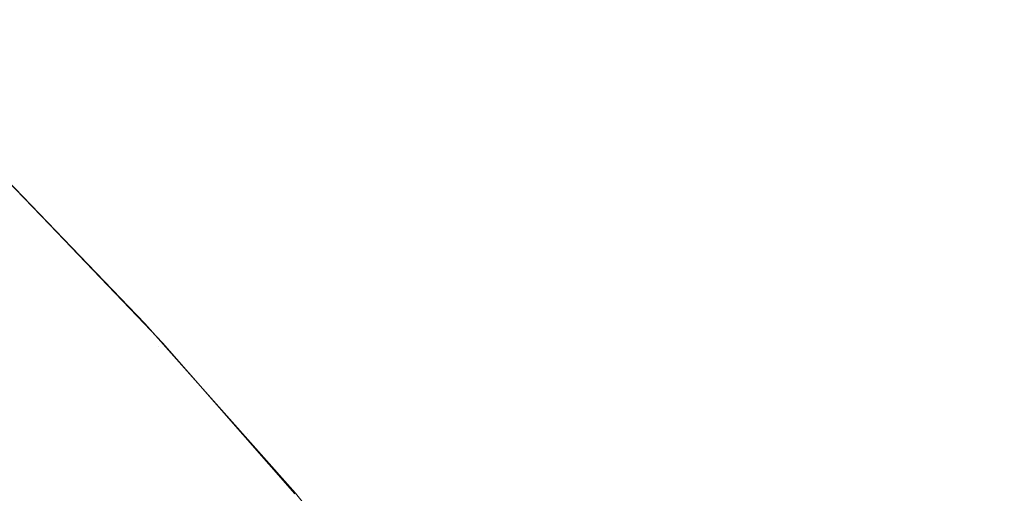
# Model space of a CAD drawing. Header units: centimetres. Extents: x -26.3 to 27.5, y 4.8 to 73.5.
# Tile 205 of 256: x -8.21538 to -8.19771, y 6.56507 to 6.57357. Entities that reach past the tile are written whole.
import ezdxf

# ---------------------------------------------------------------- set-up
doc = ezdxf.new("R2010")
doc.units = ezdxf.units.CM
doc.header["$LTSCALE"] = 2.54
doc.layers.add('Lucido design-1', color=7, linetype='Continuous')

# ---------------------------------------------------------------- blocks, each defined once
blk = doc.blocks.new('Gruppo-3-1')
at = {"color": 7, "linetype": 'Continuous', "lineweight": 9}
for points, invisible_edges in [([(-8.214878, 6.573198, -1479.485546), (-8.215751, 6.573198, -1479.489675), (-8.218131, 6.575396, -1479.489211), (-8.217242, 6.575396, -1479.485007)], 15), ([(-8.214878, 6.573198, -1515.585546), (-8.215751, 6.573198, -1515.589675), (-8.218131, 6.575396, -1515.589211), (-8.217242, 6.575396, -1515.585007)], 15), ([(-8.213873, 6.573198, -1479.481448), (-8.214878, 6.573198, -1479.485546), (-8.217242, 6.575396, -1479.485007), (-8.216218, 6.575396, -1479.480833)], 15), ([(-8.213873, 6.573198, -1515.581448), (-8.214878, 6.573198, -1515.585546), (-8.217242, 6.575396, -1515.585007), (-8.216218, 6.575396, -1515.580833)], 15), ([(-8.212737, 6.573198, -1479.477384), (-8.213873, 6.573198, -1479.481448), (-8.216218, 6.575396, -1479.480833), (-8.215062, 6.575396, -1479.476694)], 15), ([(-8.212737, 6.573198, -1515.577384), (-8.213873, 6.573198, -1515.581448), (-8.216218, 6.575396, -1515.580833), (-8.215062, 6.575396, -1515.576694)], 15), ([(-8.211472, 6.573198, -1479.473358), (-8.212737, 6.573198, -1479.477384), (-8.215062, 6.575396, -1479.476694), (-8.213773, 6.575396, -1479.472594)], 15), ([(-8.211472, 6.573198, -1515.573358), (-8.212737, 6.573198, -1515.577384), (-8.215062, 6.575396, -1515.576694), (-8.213773, 6.575396, -1515.572594)], 15), ([(-8.210078, 6.573198, -1479.469375), (-8.211472, 6.573198, -1479.473358), (-8.213773, 6.575396, -1479.472594), (-8.212354, 6.575396, -1479.468538)], 15), ([(-8.210078, 6.573198, -1515.569375), (-8.211472, 6.573198, -1515.573358), (-8.213773, 6.575396, -1515.572594), (-8.212354, 6.575396, -1515.568538)], 15), ([(-8.208557, 6.573198, -1479.465439), (-8.210078, 6.573198, -1479.469375), (-8.212354, 6.575396, -1479.468538), (-8.210805, 6.575396, -1479.464529)], 15), ([(-8.208557, 6.573198, -1515.565439), (-8.210078, 6.573198, -1515.569375), (-8.212354, 6.575396, -1515.568538), (-8.210805, 6.575396, -1515.564529)], 15), ([(-8.206911, 6.573198, -1479.461553), (-8.208557, 6.573198, -1479.465439), (-8.210805, 6.575396, -1479.464529), (-8.209129, 6.575396, -1479.460572)], 15), ([(-8.206911, 6.573198, -1515.561553), (-8.208557, 6.573198, -1515.565439), (-8.210805, 6.575396, -1515.564529), (-8.209129, 6.575396, -1515.560572)], 15), ([(-8.205142, 6.573198, -1479.457722), (-8.206911, 6.573198, -1479.461553), (-8.209129, 6.575396, -1479.460572), (-8.207326, 6.575396, -1479.45667)], 15), ([(-8.205142, 6.573198, -1515.557722), (-8.206911, 6.573198, -1515.561553), (-8.209129, 6.575396, -1515.560572), (-8.207326, 6.575396, -1515.55667)], 15), ([(-8.20325, 6.573198, -1479.45395), (-8.205142, 6.573198, -1479.457722), (-8.207326, 6.575396, -1479.45667), (-8.2054, 6.575396, -1479.452829)], 15), ([(-8.20325, 6.573198, -1515.55395), (-8.205142, 6.573198, -1515.557722), (-8.207326, 6.575396, -1515.55667), (-8.2054, 6.575396, -1515.552829)], 15), ([(-8.201238, 6.573198, -1479.450241), (-8.20325, 6.573198, -1479.45395), (-8.2054, 6.575396, -1479.452829), (-8.203351, 6.575396, -1479.449051)], 15), ([(-8.201238, 6.573198, -1515.550241), (-8.20325, 6.573198, -1515.55395), (-8.2054, 6.575396, -1515.552829), (-8.203351, 6.575396, -1515.549051)], 15), ([(-8.199109, 6.573198, -1479.446597), (-8.201238, 6.573198, -1479.450241), (-8.203351, 6.575396, -1479.449051), (-8.201182, 6.575396, -1479.44534)], 15), ([(-8.199109, 6.573198, -1515.546597), (-8.201238, 6.573198, -1515.550241), (-8.203351, 6.575396, -1515.549051), (-8.201182, 6.575396, -1515.54534)], 15), ([(-8.196864, 6.573198, -1479.443024), (-8.199109, 6.573198, -1479.446597), (-8.201182, 6.575396, -1479.44534), (-8.198896, 6.575396, -1479.441702)], 15), ([(-8.196864, 6.573198, -1515.543024), (-8.199109, 6.573198, -1515.546597), (-8.201182, 6.575396, -1515.54534), (-8.198896, 6.575396, -1515.541702)], 15), ([(-8.194505, 6.573198, -1479.439525), (-8.196864, 6.573198, -1479.443024), (-8.198896, 6.575396, -1479.441702), (-8.196494, 6.575396, -1479.438138)], 15), ([(-8.194505, 6.573198, -1515.539525), (-8.196864, 6.573198, -1515.543024), (-8.198896, 6.575396, -1515.541702), (-8.196494, 6.575396, -1515.538138)], 15), ([(27.113463, 6.571037, -1479.044243), (27.113463, 6.573939, -1479.04728), (-25.986537, 6.573939, -1479.04728), (-25.986537, 6.571037, -1479.044243)], 10), ([(27.113463, 6.571037, -1515.144243), (27.113463, 6.573939, -1515.14728), (-25.986537, 6.573939, -1515.14728), (-25.986537, 6.571037, -1515.144243)], 10), ([(-8.215229, 6.570923, -1479.502424), (-8.215561, 6.570923, -1479.506555), (-8.217908, 6.573198, -1479.506405), (-8.21757, 6.573198, -1479.502198)], 15), ([(-8.215229, 6.570923, -1515.602424), (-8.215561, 6.570923, -1515.606555), (-8.217908, 6.573198, -1515.606405), (-8.21757, 6.573198, -1515.602198)], 15), ([(-8.214765, 6.570923, -1479.498306), (-8.215229, 6.570923, -1479.502424), (-8.21757, 6.573198, -1479.502198), (-8.217097, 6.573198, -1479.498005)], 15), ([(-8.214765, 6.570923, -1515.598306), (-8.215229, 6.570923, -1515.602424), (-8.21757, 6.573198, -1515.602198), (-8.217097, 6.573198, -1515.598005)], 15), ([(-8.214169, 6.570923, -1479.494204), (-8.214765, 6.570923, -1479.498306), (-8.217097, 6.573198, -1479.498005), (-8.216491, 6.573198, -1479.493829)], 15), ([(-8.214169, 6.570923, -1515.594204), (-8.214765, 6.570923, -1515.598306), (-8.217097, 6.573198, -1515.598005), (-8.216491, 6.573198, -1515.593829)], 15), ([(-8.213443, 6.570923, -1479.490124), (-8.214169, 6.570923, -1479.494204), (-8.216491, 6.573198, -1479.493829), (-8.215751, 6.573198, -1479.489675)], 15), ([(-8.213443, 6.570923, -1515.590124), (-8.214169, 6.570923, -1515.594204), (-8.216491, 6.573198, -1515.593829), (-8.215751, 6.573198, -1515.589675)], 15), ([(-8.212585, 6.570923, -1479.486069), (-8.213443, 6.570923, -1479.490124), (-8.215751, 6.573198, -1479.489675), (-8.214878, 6.573198, -1479.485546)], 15), ([(-8.212585, 6.570923, -1515.586069), (-8.213443, 6.570923, -1515.590124), (-8.215751, 6.573198, -1515.589675), (-8.214878, 6.573198, -1515.585546)], 15), ([(-8.211598, 6.570923, -1479.482044), (-8.212585, 6.570923, -1479.486069), (-8.214878, 6.573198, -1479.485546), (-8.213873, 6.573198, -1479.481448)], 15), ([(-8.211598, 6.570923, -1515.582044), (-8.212585, 6.570923, -1515.586069), (-8.214878, 6.573198, -1515.585546), (-8.213873, 6.573198, -1515.581448)], 15), ([(-8.210483, 6.570923, -1479.478053), (-8.211598, 6.570923, -1479.482044), (-8.213873, 6.573198, -1479.481448), (-8.212737, 6.573198, -1479.477384)], 15), ([(-8.210483, 6.570923, -1515.578053), (-8.211598, 6.570923, -1515.582044), (-8.213873, 6.573198, -1515.581448), (-8.212737, 6.573198, -1515.577384)], 15), ([(-8.20924, 6.570923, -1479.474099), (-8.210483, 6.570923, -1479.478053), (-8.212737, 6.573198, -1479.477384), (-8.211472, 6.573198, -1479.473358)], 15), ([(-8.20924, 6.570923, -1515.574099), (-8.210483, 6.570923, -1515.578053), (-8.212737, 6.573198, -1515.577384), (-8.211472, 6.573198, -1515.573358)], 15), ([(-8.207871, 6.570923, -1479.470187), (-8.20924, 6.570923, -1479.474099), (-8.211472, 6.573198, -1479.473358), (-8.210078, 6.573198, -1479.469375)], 15), ([(-8.207871, 6.570923, -1515.570187), (-8.20924, 6.570923, -1515.574099), (-8.211472, 6.573198, -1515.573358), (-8.210078, 6.573198, -1515.569375)], 15), ([(-8.206378, 6.570923, -1479.466321), (-8.207871, 6.570923, -1479.470187), (-8.210078, 6.573198, -1479.469375), (-8.208557, 6.573198, -1479.465439)], 15), ([(-8.206378, 6.570923, -1515.566321), (-8.207871, 6.570923, -1515.570187), (-8.210078, 6.573198, -1515.569375), (-8.208557, 6.573198, -1515.565439)], 15), ([(-8.204761, 6.570923, -1479.462505), (-8.206378, 6.570923, -1479.466321), (-8.208557, 6.573198, -1479.465439), (-8.206911, 6.573198, -1479.461553)], 15), ([(-8.204761, 6.570923, -1515.562505), (-8.206378, 6.570923, -1515.566321), (-8.208557, 6.573198, -1515.565439), (-8.206911, 6.573198, -1515.561553)], 15), ([(-8.203023, 6.570923, -1479.458742), (-8.204761, 6.570923, -1479.462505), (-8.206911, 6.573198, -1479.461553), (-8.205142, 6.573198, -1479.457722)], 15), ([(-8.203023, 6.570923, -1515.558742), (-8.204761, 6.570923, -1515.562505), (-8.206911, 6.573198, -1515.561553), (-8.205142, 6.573198, -1515.557722)], 15), ([(-8.201165, 6.570923, -1479.455038), (-8.203023, 6.570923, -1479.458742), (-8.205142, 6.573198, -1479.457722), (-8.20325, 6.573198, -1479.45395)], 15), ([(-8.201165, 6.570923, -1515.555038), (-8.203023, 6.570923, -1515.558742), (-8.205142, 6.573198, -1515.557722), (-8.20325, 6.573198, -1515.55395)], 15), ([(-8.19919, 6.570923, -1479.451394), (-8.201165, 6.570923, -1479.455038), (-8.20325, 6.573198, -1479.45395), (-8.201238, 6.573198, -1479.450241)], 15), ([(-8.19919, 6.570923, -1515.551394), (-8.201165, 6.570923, -1515.555038), (-8.20325, 6.573198, -1515.55395), (-8.201238, 6.573198, -1515.550241)], 15), ([(-8.197098, 6.570923, -1479.447816), (-8.19919, 6.570923, -1479.451394), (-8.201238, 6.573198, -1479.450241), (-8.199109, 6.573198, -1479.446597)], 15), ([(-8.197098, 6.570923, -1515.547816), (-8.19919, 6.570923, -1515.551394), (-8.201238, 6.573198, -1515.550241), (-8.199109, 6.573198, -1515.546597)], 15), ([(-8.194893, 6.570923, -1479.444307), (-8.197098, 6.570923, -1479.447816), (-8.199109, 6.573198, -1479.446597), (-8.196864, 6.573198, -1479.443024)], 15), ([(-8.194893, 6.570923, -1515.544307), (-8.197098, 6.570923, -1515.547816), (-8.199109, 6.573198, -1515.546597), (-8.196864, 6.573198, -1515.543024)], 15), ([(-25.986537, 6.571037, -1479.044243), (-25.986537, 6.57092, -1479.044131), (27.113463, 6.57092, -1479.044131), (27.113463, 6.571037, -1479.044243)], 10), ([(-25.986537, 6.571037, -1515.144243), (-25.986537, 6.57092, -1515.144131), (27.113463, 6.57092, -1515.144131), (27.113463, 6.571037, -1515.144243)], 10), ([(-8.215956, 6.571052, -1479.514839), (-8.213129, 6.568117, -1479.514839), (-8.213135, 6.568111, -1479.714839), (-8.215827, 6.570923, -1479.714839)], 10), ([(-8.213486, 6.568571, -1479.510768), (-8.213129, 6.568117, -1479.514839), (-8.215956, 6.571052, -1479.514839), (-8.21576, 6.570923, -1479.510695)], 13), ([(-8.215956, 6.571052, -1515.614839), (-8.213129, 6.568117, -1515.614839), (-8.213135, 6.568111, -1515.814839), (-8.215827, 6.570923, -1515.814839)], 10), ([(-8.213486, 6.568571, -1515.610768), (-8.213129, 6.568117, -1515.614839), (-8.215956, 6.571052, -1515.614839), (-8.21576, 6.570923, -1515.610695)], 13), ([(27.113463, 6.567994, -1479.041316), (27.113463, 6.57092, -1479.044131), (-25.986537, 6.57092, -1479.044131), (-25.986537, 6.567994, -1479.041316)], 10), ([(27.113463, 6.567994, -1515.141316), (27.113463, 6.57092, -1515.144131), (-25.986537, 6.57092, -1515.144131), (-25.986537, 6.567994, -1515.141316)], 10), ([(-8.215894, 6.570855, -1479.719199), (-8.21288, 6.567707, -1479.719199), (-8.213076, 6.567527, -1479.723331), (-8.216082, 6.570667, -1479.723331)], 15), ([(-8.215894, 6.570855, -1515.819199), (-8.21288, 6.567707, -1515.819199), (-8.213076, 6.567527, -1515.823331), (-8.216082, 6.570667, -1515.823331)], 15), ([(-8.21288, 6.567707, -1479.719199), (-8.215894, 6.570855, -1479.719199), (-8.215827, 6.570923, -1479.714839), (-8.213135, 6.568111, -1479.714839)], 11), ([(-8.21288, 6.567707, -1515.819199), (-8.215894, 6.570855, -1515.819199), (-8.215827, 6.570923, -1515.814839), (-8.213135, 6.568111, -1515.814839)], 11), ([(-8.21329, 6.568571, -1479.506701), (-8.213486, 6.568571, -1479.510768), (-8.21576, 6.570923, -1479.510695), (-8.215561, 6.570923, -1479.506555)], 15), ([(-8.21329, 6.568571, -1515.606701), (-8.213486, 6.568571, -1515.610768), (-8.21576, 6.570923, -1515.610695), (-8.215561, 6.570923, -1515.606555)], 15), ([(-8.212964, 6.568571, -1479.502643), (-8.21329, 6.568571, -1479.506701), (-8.215561, 6.570923, -1479.506555), (-8.215229, 6.570923, -1479.502424)], 15), ([(-8.212964, 6.568571, -1515.602643), (-8.21329, 6.568571, -1515.606701), (-8.215561, 6.570923, -1515.606555), (-8.215229, 6.570923, -1515.602424)], 15), ([(-8.212508, 6.568571, -1479.498597), (-8.212964, 6.568571, -1479.502643), (-8.215229, 6.570923, -1479.502424), (-8.214765, 6.570923, -1479.498306)], 15), ([(-8.212508, 6.568571, -1515.598597), (-8.212964, 6.568571, -1515.602643), (-8.215229, 6.570923, -1515.602424), (-8.214765, 6.570923, -1515.598306)], 15), ([(-8.211923, 6.568571, -1479.494568), (-8.212508, 6.568571, -1479.498597), (-8.214765, 6.570923, -1479.498306), (-8.214169, 6.570923, -1479.494204)], 15), ([(-8.211923, 6.568571, -1515.594568), (-8.212508, 6.568571, -1515.598597), (-8.214765, 6.570923, -1515.598306), (-8.214169, 6.570923, -1515.594204)], 15), ([(-8.211209, 6.568571, -1479.490559), (-8.211923, 6.568571, -1479.494568), (-8.214169, 6.570923, -1479.494204), (-8.213443, 6.570923, -1479.490124)], 15), ([(-8.211209, 6.568571, -1515.590559), (-8.211923, 6.568571, -1515.594568), (-8.214169, 6.570923, -1515.594204), (-8.213443, 6.570923, -1515.590124)], 15), ([(-8.210366, 6.568571, -1479.486576), (-8.211209, 6.568571, -1479.490559), (-8.213443, 6.570923, -1479.490124), (-8.212585, 6.570923, -1479.486069)], 15), ([(-8.210366, 6.568571, -1515.586576), (-8.211209, 6.568571, -1515.590559), (-8.213443, 6.570923, -1515.590124), (-8.212585, 6.570923, -1515.586069)], 15), ([(-8.209397, 6.568571, -1479.482621), (-8.210366, 6.568571, -1479.486576), (-8.212585, 6.570923, -1479.486069), (-8.211598, 6.570923, -1479.482044)], 15), ([(-8.209397, 6.568571, -1515.582621), (-8.210366, 6.568571, -1515.586576), (-8.212585, 6.570923, -1515.586069), (-8.211598, 6.570923, -1515.582044)], 15), ([(-8.208301, 6.568571, -1479.4787), (-8.209397, 6.568571, -1479.482621), (-8.211598, 6.570923, -1479.482044), (-8.210483, 6.570923, -1479.478053)], 15), ([(-8.208301, 6.568571, -1515.5787), (-8.209397, 6.568571, -1515.582621), (-8.211598, 6.570923, -1515.582044), (-8.210483, 6.570923, -1515.578053)], 15), ([(-8.20708, 6.568571, -1479.474816), (-8.208301, 6.568571, -1479.4787), (-8.210483, 6.570923, -1479.478053), (-8.20924, 6.570923, -1479.474099)], 15), ([(-8.20708, 6.568571, -1515.574816), (-8.208301, 6.568571, -1515.5787), (-8.210483, 6.570923, -1515.578053), (-8.20924, 6.570923, -1515.574099)], 15), ([(-8.205736, 6.568571, -1479.470973), (-8.20708, 6.568571, -1479.474816), (-8.20924, 6.570923, -1479.474099), (-8.207871, 6.570923, -1479.470187)], 15), ([(-8.205736, 6.568571, -1515.570973), (-8.20708, 6.568571, -1515.574816), (-8.20924, 6.570923, -1515.574099), (-8.207871, 6.570923, -1515.570187)], 15), ([(-8.204268, 6.568571, -1479.467175), (-8.205736, 6.568571, -1479.470973), (-8.207871, 6.570923, -1479.470187), (-8.206378, 6.570923, -1479.466321)], 15), ([(-8.204268, 6.568571, -1515.567175), (-8.205736, 6.568571, -1515.570973), (-8.207871, 6.570923, -1515.570187), (-8.206378, 6.570923, -1515.566321)], 15), ([(-8.20268, 6.568571, -1479.463426), (-8.204268, 6.568571, -1479.467175), (-8.206378, 6.570923, -1479.466321), (-8.204761, 6.570923, -1479.462505)], 15), ([(-8.20268, 6.568571, -1515.563426), (-8.204268, 6.568571, -1515.567175), (-8.206378, 6.570923, -1515.566321), (-8.204761, 6.570923, -1515.562505)], 15), ([(-8.200973, 6.568571, -1479.45973), (-8.20268, 6.568571, -1479.463426), (-8.204761, 6.570923, -1479.462505), (-8.203023, 6.570923, -1479.458742)], 15), ([(-8.200973, 6.568571, -1515.55973), (-8.20268, 6.568571, -1515.563426), (-8.204761, 6.570923, -1515.562505), (-8.203023, 6.570923, -1515.558742)], 15), ([(-8.199148, 6.568571, -1479.45609), (-8.200973, 6.568571, -1479.45973), (-8.203023, 6.570923, -1479.458742), (-8.201165, 6.570923, -1479.455038)], 15), ([(-8.199148, 6.568571, -1515.55609), (-8.200973, 6.568571, -1515.55973), (-8.203023, 6.570923, -1515.558742), (-8.201165, 6.570923, -1515.555038)], 15), ([(-8.197207, 6.568571, -1479.452511), (-8.199148, 6.568571, -1479.45609), (-8.201165, 6.570923, -1479.455038), (-8.19919, 6.570923, -1479.451394)], 15), ([(-8.197207, 6.568571, -1515.552511), (-8.199148, 6.568571, -1515.55609), (-8.201165, 6.570923, -1515.555038), (-8.19919, 6.570923, -1515.551394)], 15), ([(-8.195152, 6.568571, -1479.448996), (-8.197207, 6.568571, -1479.452511), (-8.19919, 6.570923, -1479.451394), (-8.197098, 6.570923, -1479.447816)], 15), ([(-8.195152, 6.568571, -1515.548996), (-8.197207, 6.568571, -1515.552511), (-8.19919, 6.570923, -1515.551394), (-8.197098, 6.570923, -1515.547816)], 15), ([(-8.216082, 6.570667, -1479.723331), (-8.213076, 6.567527, -1479.723331), (-8.213398, 6.567232, -1479.727446), (-8.216391, 6.570359, -1479.727446)], 15), ([(-8.216082, 6.570667, -1515.823331), (-8.213076, 6.567527, -1515.823331), (-8.213398, 6.567232, -1515.827446), (-8.216391, 6.570359, -1515.827446)], 15), ([(-8.216391, 6.570359, -1479.727446), (-8.213398, 6.567232, -1479.727446), (-8.213845, 6.566823, -1479.731535), (-8.216819, 6.56993, -1479.731535)], 15), ([(-8.216391, 6.570359, -1515.827446), (-8.213398, 6.567232, -1515.827446), (-8.213845, 6.566823, -1515.831535), (-8.216819, 6.56993, -1515.831535)], 15), ([(-8.216819, 6.56993, -1479.731535), (-8.213845, 6.566823, -1479.731535), (-8.214415, 6.5663, -1479.735592), (-8.217366, 6.569383, -1479.735592)], 15), ([(-8.216819, 6.56993, -1515.831535), (-8.213845, 6.566823, -1515.831535), (-8.214415, 6.5663, -1515.835592), (-8.217366, 6.569383, -1515.835592)], 15), ([(-8.217366, 6.569383, -1479.735592), (-8.214415, 6.5663, -1479.735592), (-8.215108, 6.565665, -1479.739611), (-8.218031, 6.568719, -1479.739611)], 15), ([(-8.217366, 6.569383, -1515.835592), (-8.214415, 6.5663, -1515.835592), (-8.215108, 6.565665, -1515.839611), (-8.218031, 6.568719, -1515.839611)], 15), ([(-8.218031, 6.568719, -1479.739611), (-8.215108, 6.565665, -1479.739611), (-8.215921, 6.56492, -1479.743584), (-8.218811, 6.567938, -1479.743584)], 15), ([(-8.218031, 6.568719, -1515.839611), (-8.215108, 6.565665, -1515.839611), (-8.215921, 6.56492, -1515.843584), (-8.218811, 6.567938, -1515.843584)], 15), ([(-8.213129, 6.568117, -1479.514839), (-8.213486, 6.568571, -1479.510768), (-8.211289, 6.566147, -1479.510838)], 11), ([(-8.211097, 6.566147, -1479.506842), (-8.211289, 6.566147, -1479.510838), (-8.213486, 6.568571, -1479.510768), (-8.21329, 6.568571, -1479.506701)], 15), ([(-8.213129, 6.568117, -1515.614839), (-8.213486, 6.568571, -1515.610768), (-8.211289, 6.566147, -1515.610838)], 11), ([(-8.211097, 6.566147, -1515.606842), (-8.211289, 6.566147, -1515.610838), (-8.213486, 6.568571, -1515.610768), (-8.21329, 6.568571, -1515.606701)], 15), ([(-8.210777, 6.566147, -1479.502854), (-8.211097, 6.566147, -1479.506842), (-8.21329, 6.568571, -1479.506701), (-8.212964, 6.568571, -1479.502643)], 15), ([(-8.210777, 6.566147, -1515.602854), (-8.211097, 6.566147, -1515.606842), (-8.21329, 6.568571, -1515.606701), (-8.212964, 6.568571, -1515.602643)], 15), ([(-8.210329, 6.566147, -1479.498878), (-8.210777, 6.566147, -1479.502854), (-8.212964, 6.568571, -1479.502643), (-8.212508, 6.568571, -1479.498597)], 15), ([(-8.210329, 6.566147, -1515.598878), (-8.210777, 6.566147, -1515.602854), (-8.212964, 6.568571, -1515.602643), (-8.212508, 6.568571, -1515.598597)], 15), ([(-8.209753, 6.566147, -1479.494918), (-8.210329, 6.566147, -1479.498878), (-8.212508, 6.568571, -1479.498597), (-8.211923, 6.568571, -1479.494568)], 15), ([(-8.209753, 6.566147, -1515.594918), (-8.210329, 6.566147, -1515.598878), (-8.212508, 6.568571, -1515.598597), (-8.211923, 6.568571, -1515.594568)], 15), ([(-8.209052, 6.566147, -1479.490979), (-8.209753, 6.566147, -1479.494918), (-8.211923, 6.568571, -1479.494568), (-8.211209, 6.568571, -1479.490559)], 15), ([(-8.209052, 6.566147, -1515.590979), (-8.209753, 6.566147, -1515.594918), (-8.211923, 6.568571, -1515.594568), (-8.211209, 6.568571, -1515.590559)], 15), ([(-8.208224, 6.566147, -1479.487065), (-8.209052, 6.566147, -1479.490979), (-8.211209, 6.568571, -1479.490559), (-8.210366, 6.568571, -1479.486576)], 15), ([(-8.208224, 6.566147, -1515.587065), (-8.209052, 6.566147, -1515.590979), (-8.211209, 6.568571, -1515.590559), (-8.210366, 6.568571, -1515.586576)], 15), ([(-8.207271, 6.566147, -1479.483179), (-8.208224, 6.566147, -1479.487065), (-8.210366, 6.568571, -1479.486576), (-8.209397, 6.568571, -1479.482621)], 15), ([(-8.207271, 6.566147, -1515.583179), (-8.208224, 6.566147, -1515.587065), (-8.210366, 6.568571, -1515.586576), (-8.209397, 6.568571, -1515.582621)], 15), ([(-8.206194, 6.566147, -1479.479325), (-8.207271, 6.566147, -1479.483179), (-8.209397, 6.568571, -1479.482621), (-8.208301, 6.568571, -1479.4787)], 15), ([(-8.206194, 6.566147, -1515.579325), (-8.207271, 6.566147, -1515.583179), (-8.209397, 6.568571, -1515.582621), (-8.208301, 6.568571, -1515.5787)], 15), ([(-8.204995, 6.566147, -1479.475508), (-8.206194, 6.566147, -1479.479325), (-8.208301, 6.568571, -1479.4787), (-8.20708, 6.568571, -1479.474816)], 15), ([(-8.204995, 6.566147, -1515.575508), (-8.206194, 6.566147, -1515.579325), (-8.208301, 6.568571, -1515.5787), (-8.20708, 6.568571, -1515.574816)], 15), ([(-8.203673, 6.566147, -1479.471732), (-8.204995, 6.566147, -1479.475508), (-8.20708, 6.568571, -1479.474816), (-8.205736, 6.568571, -1479.470973)], 15), ([(-8.203673, 6.566147, -1515.571732), (-8.204995, 6.566147, -1515.575508), (-8.20708, 6.568571, -1515.574816), (-8.205736, 6.568571, -1515.570973)], 15), ([(-8.202231, 6.566147, -1479.468), (-8.203673, 6.566147, -1479.471732), (-8.205736, 6.568571, -1479.470973), (-8.204268, 6.568571, -1479.467175)], 15), ([(-8.202231, 6.566147, -1515.568), (-8.203673, 6.566147, -1515.571732), (-8.205736, 6.568571, -1515.570973), (-8.204268, 6.568571, -1515.567175)], 15), ([(-8.200671, 6.566147, -1479.464316), (-8.202231, 6.566147, -1479.468), (-8.204268, 6.568571, -1479.467175), (-8.20268, 6.568571, -1479.463426)], 15), ([(-8.200671, 6.566147, -1515.564316), (-8.202231, 6.566147, -1515.568), (-8.204268, 6.568571, -1515.567175), (-8.20268, 6.568571, -1515.563426)], 15), ([(-8.198993, 6.566147, -1479.460683), (-8.200671, 6.566147, -1479.464316), (-8.20268, 6.568571, -1479.463426), (-8.200973, 6.568571, -1479.45973)], 15), ([(-8.198993, 6.566147, -1515.560683), (-8.200671, 6.566147, -1515.564316), (-8.20268, 6.568571, -1515.563426), (-8.200973, 6.568571, -1515.55973)], 15), ([(-8.197199, 6.566147, -1479.457107), (-8.198993, 6.566147, -1479.460683), (-8.200973, 6.568571, -1479.45973), (-8.199148, 6.568571, -1479.45609)], 15), ([(-8.197199, 6.566147, -1515.557107), (-8.198993, 6.566147, -1515.560683), (-8.200973, 6.568571, -1515.55973), (-8.199148, 6.568571, -1515.55609)], 15), ([(-8.195292, 6.566147, -1479.45359), (-8.197199, 6.566147, -1479.457107), (-8.199148, 6.568571, -1479.45609), (-8.197207, 6.568571, -1479.452511)], 15), ([(-8.195292, 6.566147, -1515.55359), (-8.197199, 6.566147, -1515.557107), (-8.199148, 6.568571, -1515.55609), (-8.197207, 6.568571, -1515.552511)], 15), ([(-25.986537, 6.567994, -1479.041316), (-25.986537, 6.567767, -1479.041116), (27.113463, 6.567767, -1479.041116), (27.113463, 6.567994, -1479.041316)], 10), ([(-25.986537, 6.567994, -1515.141316), (-25.986537, 6.567767, -1515.141116), (27.113463, 6.567767, -1515.141116), (27.113463, 6.567994, -1515.141316)], 10), ([(-8.21281, 6.567771, -1479.714839), (-8.213135, 6.568111, -1479.714839), (-8.213129, 6.568117, -1479.514839)], 10), ([(-8.21281, 6.567771, -1515.814839), (-8.213135, 6.568111, -1515.814839), (-8.213129, 6.568117, -1515.614839)], 10), ([(-8.213135, 6.568111, -1479.714839), (-8.21281, 6.567771, -1479.714839), (-8.21288, 6.567707, -1479.719199)], 10), ([(-8.213135, 6.568111, -1515.814839), (-8.21281, 6.567771, -1515.814839), (-8.21288, 6.567707, -1515.819199)], 10), ([(-8.21281, 6.567771, -1479.714839), (-8.213129, 6.568117, -1479.514839), (-8.210425, 6.565073, -1479.514839)], 9), ([(-8.211289, 6.566147, -1479.510838), (-8.210425, 6.565073, -1479.514839), (-8.213129, 6.568117, -1479.514839)], 9), ([(-8.21281, 6.567771, -1515.814839), (-8.213129, 6.568117, -1515.614839), (-8.210425, 6.565073, -1515.614839)], 9), ([(-8.211289, 6.566147, -1515.610838), (-8.210425, 6.565073, -1515.614839), (-8.213129, 6.568117, -1515.614839)], 9), ([(27.113463, 6.564826, -1479.038517), (27.113463, 6.567767, -1479.041116), (-25.986537, 6.567767, -1479.041116), (-25.986537, 6.564826, -1479.038517)], 10), ([(27.113463, 6.564826, -1515.138517), (27.113463, 6.567767, -1515.141116), (-25.986537, 6.567767, -1515.141116), (-25.986537, 6.564826, -1515.138517)], 10), ([(-8.21288, 6.567707, -1479.719199), (-8.210006, 6.56443, -1479.719199), (-8.21021, 6.564259, -1479.723331), (-8.213076, 6.567527, -1479.723331)], 15), ([(-8.21288, 6.567707, -1515.819199), (-8.210006, 6.56443, -1515.819199), (-8.21021, 6.564259, -1515.823331), (-8.213076, 6.567527, -1515.823331)], 15), ([(-8.210006, 6.56443, -1479.719199), (-8.21288, 6.567707, -1479.719199), (-8.21281, 6.567771, -1479.714839), (-8.210436, 6.565064, -1479.714839)], 11), ([(-8.210006, 6.56443, -1515.819199), (-8.21288, 6.567707, -1515.819199), (-8.21281, 6.567771, -1515.814839), (-8.210436, 6.565064, -1515.814839)], 11), ([(-8.210425, 6.565073, -1479.514839), (-8.210436, 6.565064, -1479.714839), (-8.21281, 6.567771, -1479.714839)], 9), ([(-8.210425, 6.565073, -1515.614839), (-8.210436, 6.565064, -1515.814839), (-8.21281, 6.567771, -1515.814839)], 9), ([(-8.213076, 6.567527, -1479.723331), (-8.21021, 6.564259, -1479.723331), (-8.210544, 6.563978, -1479.727446), (-8.213398, 6.567232, -1479.727446)], 15), ([(-8.213076, 6.567527, -1515.823331), (-8.21021, 6.564259, -1515.823331), (-8.210544, 6.563978, -1515.827446), (-8.213398, 6.567232, -1515.827446)], 15), ([(-8.213398, 6.567232, -1479.727446), (-8.210544, 6.563978, -1479.727446), (-8.211008, 6.563589, -1479.731535), (-8.213845, 6.566823, -1479.731535)], 15), ([(-8.213398, 6.567232, -1515.827446), (-8.210544, 6.563978, -1515.827446), (-8.211008, 6.563589, -1515.831535), (-8.213845, 6.566823, -1515.831535)], 15), ([(-8.213845, 6.566823, -1479.731535), (-8.211008, 6.563589, -1479.731535), (-8.211601, 6.563091, -1479.735592), (-8.214415, 6.5663, -1479.735592)], 15), ([(-8.213845, 6.566823, -1515.831535), (-8.211008, 6.563589, -1515.831535), (-8.211601, 6.563091, -1515.835592), (-8.214415, 6.5663, -1515.835592)], 15), ([(-8.214415, 6.5663, -1479.735592), (-8.211601, 6.563091, -1479.735592), (-8.212321, 6.562487, -1479.739611), (-8.215108, 6.565665, -1479.739611)], 15), ([(-8.214415, 6.5663, -1515.835592), (-8.211601, 6.563091, -1515.835592), (-8.212321, 6.562487, -1515.839611), (-8.215108, 6.565665, -1515.839611)], 15), ([(-8.209173, 6.563651, -1479.510906), (-8.210425, 6.565073, -1479.514839), (-8.211289, 6.566147, -1479.510838)], 11), ([(-8.208984, 6.563651, -1479.506978), (-8.209173, 6.563651, -1479.510906), (-8.211289, 6.566147, -1479.510838), (-8.211097, 6.566147, -1479.506842)], 15), ([(-8.209173, 6.563651, -1515.610906), (-8.210425, 6.565073, -1515.614839), (-8.211289, 6.566147, -1515.610838)], 11), ([(-8.208984, 6.563651, -1515.606978), (-8.209173, 6.563651, -1515.610906), (-8.211289, 6.566147, -1515.610838), (-8.211097, 6.566147, -1515.606842)], 15), ([(-8.208669, 6.563651, -1479.503057), (-8.208984, 6.563651, -1479.506978), (-8.211097, 6.566147, -1479.506842), (-8.210777, 6.566147, -1479.502854)], 15), ([(-8.208669, 6.563651, -1515.603057), (-8.208984, 6.563651, -1515.606978), (-8.211097, 6.566147, -1515.606842), (-8.210777, 6.566147, -1515.602854)], 15), ([(-8.208229, 6.563651, -1479.499149), (-8.208669, 6.563651, -1479.503057), (-8.210777, 6.566147, -1479.502854), (-8.210329, 6.566147, -1479.498878)], 15), ([(-8.208229, 6.563651, -1515.599149), (-8.208669, 6.563651, -1515.603057), (-8.210777, 6.566147, -1515.602854), (-8.210329, 6.566147, -1515.598878)], 15), ([(-8.207664, 6.563651, -1479.495256), (-8.208229, 6.563651, -1479.499149), (-8.210329, 6.566147, -1479.498878), (-8.209753, 6.566147, -1479.494918)], 15), ([(-8.207664, 6.563651, -1515.595256), (-8.208229, 6.563651, -1515.599149), (-8.210329, 6.566147, -1515.598878), (-8.209753, 6.566147, -1515.594918)], 15), ([(-8.206974, 6.563651, -1479.491384), (-8.207664, 6.563651, -1479.495256), (-8.209753, 6.566147, -1479.494918), (-8.209052, 6.566147, -1479.490979)], 15), ([(-8.206974, 6.563651, -1515.591384), (-8.207664, 6.563651, -1515.595256), (-8.209753, 6.566147, -1515.594918), (-8.209052, 6.566147, -1515.590979)], 15), ([(-8.20616, 6.563651, -1479.487536), (-8.206974, 6.563651, -1479.491384), (-8.209052, 6.566147, -1479.490979), (-8.208224, 6.566147, -1479.487065)], 15), ([(-8.20616, 6.563651, -1515.587536), (-8.206974, 6.563651, -1515.591384), (-8.209052, 6.566147, -1515.590979), (-8.208224, 6.566147, -1515.587065)], 15), ([(-8.205223, 6.563651, -1479.483716), (-8.20616, 6.563651, -1479.487536), (-8.208224, 6.566147, -1479.487065), (-8.207271, 6.566147, -1479.483179)], 15), ([(-8.205223, 6.563651, -1515.583716), (-8.20616, 6.563651, -1515.587536), (-8.208224, 6.566147, -1515.587065), (-8.207271, 6.566147, -1515.583179)], 15), ([(-8.204165, 6.563651, -1479.479928), (-8.205223, 6.563651, -1479.483716), (-8.207271, 6.566147, -1479.483179), (-8.206194, 6.566147, -1479.479325)], 15), ([(-8.204165, 6.563651, -1515.579928), (-8.205223, 6.563651, -1515.583716), (-8.207271, 6.566147, -1515.583179), (-8.206194, 6.566147, -1515.579325)], 15), ([(-8.202986, 6.563651, -1479.476176), (-8.204165, 6.563651, -1479.479928), (-8.206194, 6.566147, -1479.479325), (-8.204995, 6.566147, -1479.475508)], 15), ([(-8.202986, 6.563651, -1515.576176), (-8.204165, 6.563651, -1515.579928), (-8.206194, 6.566147, -1515.579325), (-8.204995, 6.566147, -1515.575508)], 15), ([(-8.201686, 6.563651, -1479.472463), (-8.202986, 6.563651, -1479.476176), (-8.204995, 6.566147, -1479.475508), (-8.203673, 6.566147, -1479.471732)], 15), ([(-8.201686, 6.563651, -1515.572463), (-8.202986, 6.563651, -1515.576176), (-8.204995, 6.566147, -1515.575508), (-8.203673, 6.566147, -1515.571732)], 15), ([(-8.200269, 6.563651, -1479.468794), (-8.201686, 6.563651, -1479.472463), (-8.203673, 6.566147, -1479.471732), (-8.202231, 6.566147, -1479.468)], 15), ([(-8.200269, 6.563651, -1515.568794), (-8.201686, 6.563651, -1515.572463), (-8.203673, 6.566147, -1515.571732), (-8.202231, 6.566147, -1515.568)], 15), ([(-8.198735, 6.563651, -1479.465173), (-8.200269, 6.563651, -1479.468794), (-8.202231, 6.566147, -1479.468), (-8.200671, 6.566147, -1479.464316)], 15), ([(-8.198735, 6.563651, -1515.565173), (-8.200269, 6.563651, -1515.568794), (-8.202231, 6.566147, -1515.568), (-8.200671, 6.566147, -1515.564316)], 15), ([(-8.197085, 6.563651, -1479.461602), (-8.198735, 6.563651, -1479.465173), (-8.200671, 6.566147, -1479.464316), (-8.198993, 6.566147, -1479.460683)], 15), ([(-8.197085, 6.563651, -1515.561602), (-8.198735, 6.563651, -1515.565173), (-8.200671, 6.566147, -1515.564316), (-8.198993, 6.566147, -1515.560683)], 15), ([(-8.195322, 6.563651, -1479.458086), (-8.197085, 6.563651, -1479.461602), (-8.198993, 6.566147, -1479.460683), (-8.197199, 6.566147, -1479.457107)], 15), ([(-8.195322, 6.563651, -1515.558086), (-8.197085, 6.563651, -1515.561602), (-8.198993, 6.566147, -1515.560683), (-8.197199, 6.566147, -1515.557107)], 15), ([(-8.215108, 6.565665, -1479.739611), (-8.212321, 6.562487, -1479.739611), (-8.213166, 6.561778, -1479.743584), (-8.215921, 6.56492, -1479.743584)], 15), ([(-8.215108, 6.565665, -1515.839611), (-8.212321, 6.562487, -1515.839611), (-8.213166, 6.561778, -1515.843584), (-8.215921, 6.56492, -1515.843584)], 15), ([(-8.20785, 6.561924, -1479.514839), (-8.210425, 6.565073, -1479.514839), (-8.209173, 6.563651, -1479.510906)], 10)]:
    blk.add_3dface(points, dxfattribs=dict(at, invisible_edges=invisible_edges))
blk = doc.blocks.new('Gruppo-4-1')
at = {"color": 7}
blk.add_blockref('Gruppo-3-1', (0, 0), dxfattribs=at)

msp = doc.modelspace()

# ---------------------------------------------------------------- block references
at = {"layer": 'Lucido design-1', "color": 7}
msp.add_blockref('Gruppo-4-1', (0, 0), dxfattribs=at)

doc.saveas('drawing.dxf')
